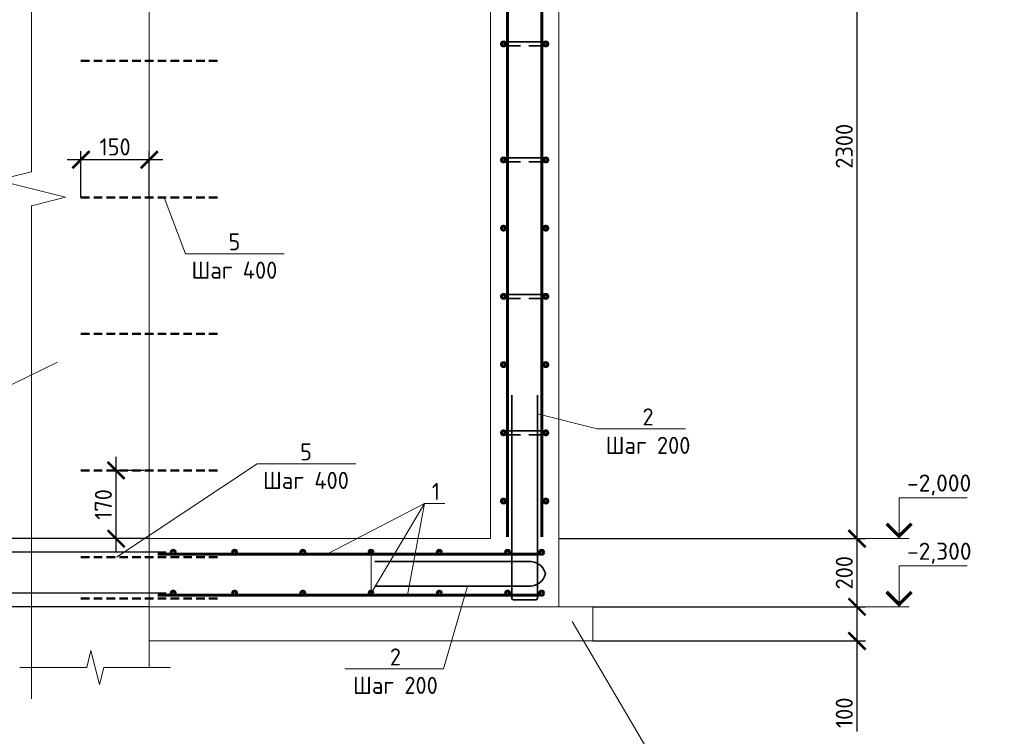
# Model space of a CAD drawing. Header units: millimetres. Extents: x 130535 to 3472113, y -52734 to 121434.
# Tile 21 of 100: x 350462 to 364888, y -3826 to 6676. Entities that reach past the tile are written whole.
import ezdxf
from ezdxf import colors
from ezdxf.entities.mleader import LeaderData, LeaderLine
from ezdxf.math import Vec2, Vec3

# ---------------------------------------------------------------- set-up
doc = ezdxf.new("R2010")
doc.units = ezdxf.units.MM
doc.linetypes.add('DASHED2', pattern=[0.375, 0.25, -0.125])
doc.layers.get('DEFPOINTS').update_dxf_attribs({"color": 1, "lineweight": 0})
for name, color, linetype, lineweight in [('Основная 0.35', 200, 'Continuous', 35), ('Основная 0.60', 142, 'Continuous', 60), ('РАЗМЕРЫ', 1, 'Continuous', 9), ('Разрез жилая часть$0$Отметки', 1, 'Continuous', 20), ('Символы 0.20', 1, 'Continuous', 20), ('Тонкая', 81, 'Continuous', 20), ('Тонкая 0.20', 30, 'Continuous', 20)]:
    doc.layers.add(name, color=color, linetype=linetype, lineweight=lineweight)
doc.styles.add('GOST-2.304_Type-B', font='GOST_Common.ttf')
doc.styles.add('ГОСТ', font='isocpeur.TTF')
doc.dimstyles.new('СПДС', dxfattribs={"dimscale": 100, "dimtxt": 2.5, "dimasz": 2.5, "dimexe": 1.25, "dimexo": 0, "dimtad": 1, "dimdec": 0, "dimtxsty": 'GOST-2.304_Type-B', "dimblk": 'ARCHTICK', "dimcen": 2.5, "dimdle": 2, "dimadec": 0, "dimazin": 2, "dimtfac": 0.75, "dimtdec": 0, "dimtmove": 1, "dimatfit": 3, "dimfxl": 1, "dimtolj": 1, "dimarcsym": 1})

# ---------------------------------------------------------------- blocks, each defined once
blk = doc.blocks.new('_None')
blk = doc.blocks.new('_ArchTick')
at = {"color": 0, "linetype": 'ByBlock', "const_width": 0.15}
blk.add_lwpolyline([(-0.5, -0.5), (0.5, 0.5)], dxfattribs=at)
blk = doc.blocks.new('*D427')
at = {"layer": 'DEFPOINTS', "color": 0, "linetype": 'Continuous', "lineweight": 0, "transparency": 16777216}
for p in [(349717, -1729), (352610, -1729), (352360, -1929)]:
    blk.add_point(p, dxfattribs=at)
at = {"layer": 'РАЗМЕРЫ', "color": 0, "linetype": 'Continuous', "lineweight": -2, "transparency": 16777216}
for p, q in [((349717, -2129), (349717, -1529)), ((352610, -1729), (349592, -1729)), ((352360, -1929), (349592, -1929)), ((349717, -2836), (349717, -1929))]:
    blk.add_line(p, q, dxfattribs=at)
at = {"layer": 'РАЗМЕРЫ', "color": 0, "linetype": 'Continuous', "lineweight": -2, "transparency": 16777216, "xscale": 250, "yscale": 250, "zscale": 250}
for p, rotation in [((349717, -1729), 90), ((349717, -1929), 270)]:
    blk.add_blockref('_ArchTick', p, dxfattribs=dict(at, rotation=rotation))
at = {"layer": 'РАЗМЕРЫ', "color": 0, "linetype": 'Continuous', "lineweight": 0, "transparency": 16777216, "insert": (349530, -2623), "char_height": 250, "attachment_point": 5, "rotation": 90, "style": 'GOST-2.304_Type-B'}
blk.add_mtext('\\A1;50', dxfattribs=at)
blk = doc.blocks.new('*D428')
at = {"layer": 'DEFPOINTS', "color": 0, "linetype": 'Continuous', "lineweight": 0, "transparency": 16777216}
for p in [(349717, -1129), (352610, -1129), (352610, -1729)]:
    blk.add_point(p, dxfattribs=at)
at = {"layer": 'РАЗМЕРЫ', "color": 0, "linetype": 'Continuous', "lineweight": -2, "transparency": 16777216}
for p, q in [((349717, -1929), (349717, -929)), ((352610, -1129), (349592, -1129)), ((352610, -1729), (349592, -1729))]:
    blk.add_line(p, q, dxfattribs=at)
at = {"layer": 'РАЗМЕРЫ', "color": 0, "linetype": 'Continuous', "lineweight": -2, "transparency": 16777216, "xscale": 250, "yscale": 250, "zscale": 250}
for p, rotation in [((349717, -1129), 90), ((349717, -1729), 270)]:
    blk.add_blockref('_ArchTick', p, dxfattribs=dict(at, rotation=rotation))
at = {"layer": 'РАЗМЕРЫ', "color": 0, "linetype": 'Continuous', "lineweight": 0, "transparency": 16777216, "insert": (349530, -1429), "char_height": 250, "attachment_point": 5, "rotation": 90, "style": 'GOST-2.304_Type-B'}
blk.add_mtext('\\A1;100', dxfattribs=at)
blk = doc.blocks.new('*D418')
at = {"layer": 'DEFPOINTS', "color": 0, "linetype": 'Continuous', "lineweight": 0, "transparency": 16777216}
for p in [(349717, -929), (352360, -929), (352610, -1129)]:
    blk.add_point(p, dxfattribs=at)
at = {"layer": 'РАЗМЕРЫ', "color": 0, "linetype": 'Continuous', "lineweight": -2, "transparency": 16777216}
for p, q in [((349717, -8), (349717, -929)), ((349717, -1329), (349717, -729)), ((352360, -929), (349592, -929)), ((352610, -1129), (349592, -1129))]:
    blk.add_line(p, q, dxfattribs=at)
at = {"layer": 'РАЗМЕРЫ', "color": 0, "linetype": 'Continuous', "lineweight": -2, "transparency": 16777216, "xscale": 250, "yscale": 250, "zscale": 250}
for p, rotation in [((349717, -929), 90), ((349717, -1129), 270)]:
    blk.add_blockref('_ArchTick', p, dxfattribs=dict(at, rotation=rotation))
at = {"layer": 'РАЗМЕРЫ', "color": 0, "linetype": 'Continuous', "lineweight": 0, "transparency": 16777216, "insert": (349530, -220), "char_height": 250, "attachment_point": 5, "rotation": 90, "style": 'GOST-2.304_Type-B'}
blk.add_mtext('\\A1;50', dxfattribs=at)
blk = doc.blocks.new('*D422')
at = {"layer": 'DEFPOINTS', "color": 0, "linetype": 'Continuous', "lineweight": 0, "transparency": 16777216}
for p in [(358860, -1929), (362730, -1929), (358860, -2429)]:
    blk.add_point(p, dxfattribs=at)
at = {"layer": 'РАЗМЕРЫ', "color": 0, "linetype": 'Continuous', "lineweight": -2, "transparency": 16777216}
for p, q in [((362730, -2629), (362730, -1729)), ((358860, -1929), (362855, -1929)), ((358860, -2429), (362855, -2429)), ((362730, -3756), (362730, -2429))]:
    blk.add_line(p, q, dxfattribs=at)
at = {"layer": 'РАЗМЕРЫ', "color": 0, "linetype": 'Continuous', "lineweight": -2, "transparency": 16777216, "xscale": 250, "yscale": 250, "zscale": 250}
for p, rotation in [((362730, -1929), 90), ((362730, -2429), 270)]:
    blk.add_blockref('_ArchTick', p, dxfattribs=dict(at, rotation=rotation))
at = {"layer": 'РАЗМЕРЫ', "color": 0, "linetype": 'Continuous', "lineweight": 0, "transparency": 16777216, "insert": (362543, -3481), "char_height": 250, "attachment_point": 5, "rotation": 90, "style": 'GOST-2.304_Type-B'}
blk.add_mtext('\\A1;100', dxfattribs=at)
blk = doc.blocks.new('*D423')
at = {"layer": 'DEFPOINTS', "color": 0, "linetype": 'Continuous', "lineweight": 0, "transparency": 16777216}
for p in [(358360, -929), (362730, -929), (358860, -1929)]:
    blk.add_point(p, dxfattribs=at)
at = {"layer": 'РАЗМЕРЫ', "color": 0, "linetype": 'Continuous', "lineweight": -2, "transparency": 16777216}
for p, q in [((362730, -2129), (362730, -729)), ((358360, -929), (362855, -929)), ((358860, -1929), (362855, -1929))]:
    blk.add_line(p, q, dxfattribs=at)
at = {"layer": 'РАЗМЕРЫ', "color": 0, "linetype": 'Continuous', "lineweight": -2, "transparency": 16777216, "xscale": 250, "yscale": 250, "zscale": 250}
for p, rotation in [((362730, -929), 90), ((362730, -1929), 270)]:
    blk.add_blockref('_ArchTick', p, dxfattribs=dict(at, rotation=rotation))
at = {"layer": 'РАЗМЕРЫ', "color": 0, "linetype": 'Continuous', "lineweight": 0, "transparency": 16777216, "insert": (362543, -1429), "char_height": 250, "attachment_point": 5, "rotation": 90, "style": 'GOST-2.304_Type-B'}
blk.add_mtext('\\A1;200', dxfattribs=at)
blk = doc.blocks.new('*D412')
at = {"layer": 'DEFPOINTS', "color": 0, "linetype": 'Continuous', "lineweight": 0, "transparency": 16777216}
for p in [(358360, 10571), (362730, 10571), (362479, -929)]:
    blk.add_point(p, dxfattribs=at)
at = {"layer": 'РАЗМЕРЫ', "color": 0, "linetype": 'Continuous', "lineweight": -2, "transparency": 16777216}
for p, q in [((362730, -1129), (362730, 10771)), ((358360, 10571), (362855, 10571)), ((362479, -929), (362855, -929))]:
    blk.add_line(p, q, dxfattribs=at)
at = {"layer": 'РАЗМЕРЫ', "color": 0, "linetype": 'Continuous', "lineweight": -2, "transparency": 16777216, "xscale": 250, "yscale": 250, "zscale": 250}
for p, rotation in [((362730, 10571), 90), ((362730, -929), 270)]:
    blk.add_blockref('_ArchTick', p, dxfattribs=dict(at, rotation=rotation))
at = {"layer": 'РАЗМЕРЫ', "color": 0, "linetype": 'Continuous', "lineweight": 0, "transparency": 16777216, "insert": (362543, 4821), "char_height": 250, "attachment_point": 5, "rotation": 90, "style": 'GOST-2.304_Type-B'}
blk.add_mtext('\\A1;2300', dxfattribs=at)
blk = doc.blocks.new('*D454')
at = {"layer": 'DEFPOINTS', "color": 0, "linetype": 'Continuous', "lineweight": 0, "transparency": 16777216}
for p in [(352360, 4625), (351360, 4071), (352360, 4071)]:
    blk.add_point(p, dxfattribs=at)
at = {"layer": 'РАЗМЕРЫ', "color": 0, "linetype": 'Continuous', "lineweight": -2, "transparency": 16777216}
for p, q in [((351160, 4625), (352560, 4625)), ((351360, 4071), (351360, 4750)), ((352360, 4071), (352360, 4750))]:
    blk.add_line(p, q, dxfattribs=at)
at = {"layer": 'РАЗМЕРЫ', "color": 0, "linetype": 'Continuous', "lineweight": -2, "transparency": 16777216, "xscale": 250, "yscale": 250, "zscale": 250, "rotation": 180}
blk.add_blockref('_ArchTick', (351360, 4625), dxfattribs=at)
at = {"layer": 'РАЗМЕРЫ', "color": 0, "linetype": 'Continuous', "lineweight": -2, "transparency": 16777216, "xscale": 250, "yscale": 250, "zscale": 250}
blk.add_blockref('_ArchTick', (352360, 4625), dxfattribs=at)
at = {"layer": 'РАЗМЕРЫ', "color": 0, "linetype": 'Continuous', "lineweight": 0, "transparency": 16777216, "insert": (351860, 4812), "char_height": 250, "attachment_point": 5, "style": 'GOST-2.304_Type-B'}
blk.add_mtext('\\A1;150', dxfattribs=at)
blk = doc.blocks.new('*D523')
at = {"layer": 'DEFPOINTS', "color": 0, "linetype": 'Continuous', "lineweight": 0, "transparency": 16777216}
for p in [(351875, 71), (352287, 71), (352287, -929)]:
    blk.add_point(p, dxfattribs=at)
at = {"layer": 'РАЗМЕРЫ', "color": 0, "linetype": 'Continuous', "lineweight": -2, "transparency": 16777216}
for p, q in [((351875, -1129), (351875, 271)), ((352287, 71), (351750, 71)), ((352287, -929), (351750, -929))]:
    blk.add_line(p, q, dxfattribs=at)
at = {"layer": 'РАЗМЕРЫ', "color": 0, "linetype": 'Continuous', "lineweight": -2, "transparency": 16777216, "xscale": 250, "yscale": 250, "zscale": 250}
for p, rotation in [((351875, 71), 90), ((351875, -929), 270)]:
    blk.add_blockref('_ArchTick', p, dxfattribs=dict(at, rotation=rotation))
at = {"layer": 'РАЗМЕРЫ', "color": 0, "linetype": 'Continuous', "lineweight": 0, "transparency": 16777216, "insert": (351688, -429), "char_height": 250, "attachment_point": 5, "rotation": 90, "style": 'GOST-2.304_Type-B'}
blk.add_mtext('\\A1;170', dxfattribs=at)

msp = doc.modelspace()

# ---------------------------------------------------------------- linework, layer by layer
at = {"linetype": 'DASHED2', "lineweight": 50, "ltscale": 500}
for p, q in [((351360.3, 6071.3), (353360.3, 6071.3)), ((351360.3, 4071.3), (353360.3, 4071.3)), ((351360.3, 2071.3), (353360.3, 2071.3)), ((351360.3, 71.3), (353360.3, 71.3)), ((351360.3, -1198.8), (353360.3, -1198.8)), ((351360.3, -1808.8), (353360.3, -1808.8))]:
    msp.add_line(p, q, dxfattribs=at)
at = {"linetype": 'ByBlock', "lineweight": 20, "ltscale": 0.5}
msp.add_lwpolyline([(350633.5, 11373.7), (350633.5, 4448.7), (350133.5, 4323.7), (351133.5, 4073.7), (350633.5, 3948.7), (350633.5, -3276.3)], dxfattribs=at)
at = {"layer": 'Основная 0.35'}
for p, q in [((358170.3, 6351.2), (357550.3, 6351.2)), ((357550.3, 6291.2), (357800.3, 6291.2)), ((358170.3, 6291.2), (357920.3, 6291.2)), ((358170.3, 4651.2), (357550.3, 4651.2)), ((357550.3, 4591.2), (357800.3, 4591.2)), ((358170.3, 4591.2), (357920.3, 4591.2)), ((358170.3, 2651.2), (357550.3, 2651.2)), ((357550.3, 2591.2), (357800.3, 2591.2)), ((358170.3, 2591.2), (357920.3, 2591.2)), ((357670.3, -1800.8), (357670.3, 1174.2)), ((358050.3, -1800.8), (358050.3, 1174.2)), ((358170.3, 651.2), (357550.3, 651.2)), ((357550.3, 591.2), (357800.3, 591.2)), ((358170.3, 591.2), (357920.3, 591.2)), ((355664.7, -1264.5), (357914.7, -1264.5)), ((355664.7, -1625.1), (357914.7, -1625.1)), ((357695.3, -1825.8), (358025.3, -1825.8))]:
    msp.add_line(p, q, dxfattribs=at)
for centre, radius, start, end in [((357550.3, 6321.2), 30, 90, 270), ((358170.3, 6321.2), 30, 270, 90), ((357550.3, 4621.2), 30, 90, 270), ((358170.3, 4621.2), 30, 270, 90), ((357550.3, 2621.2), 30, 90, 270), ((358170.3, 2621.2), 30, 270, 90), ((357550.3, 621.2), 30, 90, 270), ((358170.3, 621.2), 30, 270, 90), ((357937.3, -1496.5), 233.1, 12.58776, 95.55165), ((357937.3, -1393.1), 233.1, 264.44835, 347.41224), ((357695.3, -1800.8), 25, 180, 270), ((358025.3, -1800.8), 25, 270, 0)]:
    msp.add_arc(centre, radius, start, end, dxfattribs=at)
at = {"layer": 'Основная 0.60'}
for p, q in [((357610.3, -903.8), (357610.3, 10446.2)), ((358110.3, -903.8), (358110.3, 10446.2)), ((358076.6, -1158.8), (352485.3, -1158.8)), ((358076.6, -1758.8), (352485.3, -1758.8))]:
    msp.add_line(p, q, dxfattribs=at)
for centre in [(357550.3, 6321.2), (358170.3, 6321.2), (357550.3, 4621.2), (358170.3, 4621.2), (357550.3, 3621.2), (358170.3, 3621.2), (357550.3, 2621.2), (358170.3, 2621.2), (357550.3, 1621.2), (358170.3, 1621.2), (357550.3, 621.2), (358170.3, 621.2), (357550.3, -378.8), (358170.3, -378.8), (352710.3, -1128.8), (353610.3, -1128.8), (354610.3, -1128.8), (355610.3, -1128.8), (356610.3, -1128.8), (357610.3, -1128.8), (358110.3, -1128.8), (352710.3, -1728.8), (353610.3, -1728.8), (354610.3, -1728.8), (355610.3, -1728.8), (356610.3, -1728.8), (357610.3, -1728.8), (358110.3, -1728.8)]:
    msp.add_circle(centre, 30, dxfattribs=at)
at = {"layer": 'РАЗМЕРЫ', "linetype": 'Continuous', "lineweight": 0}
for p, q in [((356391.9, -412.9), (354960.2, -1158.8)), ((356391.9, -412.9), (356142.3, -1758.8)), ((350633.5, -928.8), (352360.3, -928.8))]:
    msp.add_line(p, q, dxfattribs=at)
at = {"layer": 'Символы 0.20'}
msp.add_line((358921, 679.9), (359021, 679.9), dxfattribs=at)
at = {"layer": 'Символы 0.20', "color": 1, "linetype": 'Continuous', "lineweight": 20, "ltscale": 100}
for p, q in [((363345.3, -328.8), (364345.3, -328.8)), ((362479.2, -928.8), (363345.3, -928.8)), ((363345.3, -1328.8), (364345.3, -1328.8)), ((362479.2, -1928.8), (363345.3, -1928.8))]:
    msp.add_line(p, q, dxfattribs=at)
at = {"layer": 'Символы 0.20', "color": 1, "linetype": 'Continuous', "lineweight": 20, "ltscale": 10000}
for p, q in [((363495.3, -928.8), (363195.3, -928.8)), ((363495.3, -1928.8), (363195.3, -1928.8))]:
    msp.add_line(p, q, dxfattribs=at)
at = {"layer": 'Символы 0.20'}
for points in [[(358050.3, 897.6), (358921, 679.9)], [(359021, 679.9), (360215.6, 679.9)]]:
    msp.add_lwpolyline(points, dxfattribs=at)
at = {"layer": 'Символы 0.20', "color": 1, "linetype": 'Continuous', "lineweight": 20, "ltscale": 10000}
for points in [[(363345.3, -928.8), (363345.3, -328.8)], [(363345.3, -1928.8), (363345.3, -1328.8)]]:
    msp.add_lwpolyline(points, dxfattribs=at)
at = {"layer": 'Символы 0.20', "color": 1, "linetype": 'Continuous', "lineweight": 20, "ltscale": 10000, "const_width": 50}
for points in [[(363162.9, -711.1), (363345.3, -893.4), (363527.6, -711.1)], [(363162.9, -1711.1), (363345.3, -1893.4), (363527.6, -1711.1)]]:
    msp.add_lwpolyline(points, dxfattribs=at)
at = {"layer": 'Тонкая'}
msp.add_lwpolyline([(350464.7, -2817.4), (350614.7, -2817.4), (351444.3, -2817.4), (351506.8, -2567.4), (351631.8, -3067.4), (351694.3, -2817.4), (352523.8, -2817.4), (352673.8, -2817.4)], dxfattribs=at)
at = {"layer": 'Тонкая 0.20'}
for p, q in [((352360.3, 11123.7), (352360.3, -2817.4)), ((357360.3, -903.8), (357360.3, 10571.2)), ((358360.3, 10571.2), (358360.3, -903.8)), ((357360.3, -928.8), (357360.3, 5235.8)), ((358360.3, 5235.8), (358360.3, -1928.8)), ((352360.3, -1928.8), (352360.3, -928.8)), ((352360.3, -928.8), (357360.3, -928.8)), ((358860.3, -1928.8), (352360.3, -1928.8)), ((358860.3, -1928.8), (358860.3, -2428.8)), ((359860.3, -1928.8), (360360.3, -1928.8)), ((358860.3, -2428.8), (352360.3, -2428.8))]:
    msp.add_line(p, q, dxfattribs=at)

# ---------------------------------------------------------------- texts
at = {"insert": (153574.3, 18462.6), "char_height": 330, "attachment_point": 1, "style": 'ГОСТ'}
msp.add_mtext_dynamic_manual_height_columns('\\pi10055.14148;{\\H1.5152x;\\P\\pi7542.56108;Общие указания\\P\\pi1650;}1.^IРабочая документация разработана в соответствии с заданием на проектирование, требованиями действующих технических регламентов, стандартов, сводов правил и других документов, содержащих установленные требования.\\P2.^IРабочая документация выполнена в соответствии со следующими нормативными и техническими документами:\\P-^IСП 20.13330.2016 "Нагрузки и Воздействия";\\P-^IСП 63.13330.2012 "Бетонные и железобетонные конструкции. Основные положения";\\P-^IСП 22.13330.2016 "Основания зданий и сооружений";\\P-^IСП 45.13330.2012 "Земляные сооружения, основания и фундаменты".\\P3.   За относительную отметку 0,000 принята отметка чистого пола первого этажа.\\P4.^IПеречень видов работ, для которых необходимо составлять акты освидетельствования скрытых работ:\\P-^Iармирование конструкций;\\P-^Iосвидетельствование опалубки перед бетонированием;\\P-^Iвыполнение сварочных работ;\\P-^Iотбор контрольных проб бетона;\\P-^Iсоответствие законченных железобетонных конструкций проекту с отображением качества работ;\\P-^Iустройство монолитных конструкций, выполняемых в зимнее время;  \\P\\pi0;        -    устройство гидроизоляции;\\P\\pi1650;-^Iуплотнение грунтов и обратную засыпку.\\PЗапрещается выполнение последующих работ при отсутствии актов освидетельствования предшествующих скрытых работ во всех случаях.\\P\\pi0;        5. Проект рассчитан на производство работ в период положительных температур. В случае выполнения работ при отрицательных температурах необходимо выполнять требования СНиП часть 3 по производству работ и ППР.\\P        6. При минимальной температуре воздуха до минус 15°С допускается:\\P\\pi1650;-выдерживание бетона в конструкции методом термоса, при предварительном разогреве бетонной смеси;\\P -форсированный электроразогрев бетона в конструкции с повторным уплотнением.\\PПри минимальной температуре воздуха до минус 25°С допускается:\\P -обогрев бетона в греющей опалубке с помощью низкотемпературных электронагревателей;\\P -электродный сквозной прогрев бетона;\\P -электрообогрев с помощью греющего провода.', width=18460.283, gutter_width=5800, heights=[33815.2], dxfattribs=at)
at = {"layer": 'Разрез жилая часть$0$Отметки', "linetype": 'Continuous', "lineweight": 25, "ltscale": 100, "style": 'ГОСТ'}
for s, p in [('-2,000', (363462.8, -238.8)), ('-2,300', (363462.8, -1238.8))]:
    msp.add_text(s, height=250, dxfattribs=at).set_placement(p)
at = {"layer": 'Символы 0.20', "insert": (359668.1, 979.9), "char_height": 250, "attachment_point": 2, "style": 'GOST-2.304_Type-B'}
msp.add_mtext('2\\PШаг 200', dxfattribs=at)

# ---------------------------------------------------------------- dimensions: what is measured, and where the dimension line sits
at = {"layer": 'РАЗМЕРЫ', "color": 3, "linetype": 'Continuous', "lineweight": 0}
for base, p1, p2, picture, middle in [((362730.1, 10571.2), (362479.2, -928.8), (358360.3, 10571.2), '*D412', (362542.6, 4821.2)), ((362730.1, -928.8), (358860.3, -1928.8), (358360.3, -928.8), '*D423', (362542.6, -1428.8))]:
    dim = msp.add_linear_dim(base=base, p1=p1, p2=p2, angle=90, dimstyle='СПДС', override={"dimlfac": 0.2}, dxfattribs=at)
    dim.commit()
    dim.dimension.update_dxf_attribs({"geometry": picture, "text_midpoint": middle})
at = {"layer": 'РАЗМЕРЫ', "linetype": 'Continuous', "lineweight": 0}
dim = msp.add_linear_dim(base=(352360.3, 4624.9), p1=(351360.3, 4071.3), p2=(352360.3, 4071.3), text='150', dimstyle='СПДС', dxfattribs=at)
dim.commit()
dim.dimension.update_dxf_attribs({"geometry": '*D454', "text_midpoint": (351860.3, 4812.4)})
at = {"layer": 'РАЗМЕРЫ', "color": 3, "linetype": 'Continuous', "lineweight": 0}
for base, p1, p2, text, picture, middle in [((351875.2, 71.3), (352286.7, -928.8), (352286.7, 71.3), '170', '*D523', (351687.7, -428.7)), ((349717.2, -1128.8), (352610.3, -1728.8), (352610.3, -1128.8), '100', '*D428', (349529.7, -1428.8))]:
    dim = msp.add_linear_dim(base=base, p1=p1, p2=p2, angle=90, text=text, dimstyle='СПДС', override={"dimlfac": 0.2}, dxfattribs=at)
    dim.commit()
    dim.dimension.update_dxf_attribs({"geometry": picture, "text_midpoint": middle})
for base, p1, p2, picture, middle in [((349717.2, -928.8), (352610.3, -1128.8), (352360.3, -928.8), '*D418', (349698.4, -220.3)), ((349717.2, -1728.8), (352360.3, -1928.8), (352610.3, -1728.8), '*D427', (349768.8, -2623.4))]:
    dim = msp.add_linear_dim(base=base, p1=p1, p2=p2, angle=90, text='50', dimstyle='СПДС', override={"dimlfac": 0.2}, dxfattribs=at)
    dim.commit()
    dim.dimension.update_dxf_attribs({"geometry": picture, "text_midpoint": middle, "dimtype": 160})
dim = msp.add_linear_dim(base=(362730.1, -1928.8), p1=(358860.3, -2428.8), p2=(358860.3, -1928.8), angle=90, dimstyle='СПДС', override={"dimlfac": 0.2}, dxfattribs=at)
dim.commit()
dim.dimension.update_dxf_attribs({"geometry": '*D422', "text_midpoint": (362974.1, -3481.1), "dimtype": 160})

# ---------------------------------------------------------------- leaders
at = {"layer": 'Символы 0.20'}
ml = msp.add_multileader_mtext('Standard', dxfattribs=at)
ml.set_content('5\\PШаг 400', color=256, style='GOST-2.304_Type-B')
ml.set_leader_properties(color=256, linetype='ByLayer', lineweight=-1)
ml.set_arrow_properties(name='NONE')
ml.build(insert=Vec2(0, 0))
ml.multileader.update_dxf_attribs({"text_left_attachment_type": 6, "text_right_attachment_type": 6, "dogleg_length": 1, "arrow_head_size": 18, "scale": 20})
ctx = ml.context
ctx.base_point, ctx.scale, ctx.char_height, ctx.arrow_head_size, ctx.landing_gap_size, ctx.plane_origin = Vec3(352993.7, 3246.7), 20, 250, 18, 9, Vec3(352143, 3371.3)
ctx.left_attachment, ctx.right_attachment, ctx.text_align_type = 6, 6, 1
notes = []
notes.append((ctx, [(0, (1, 1, 0), (352893.7, 3246.7), (1, 0), 100, [(0, [(352577.9, 4071.3)], 0, [])])]))
ctx.mtext.insert, ctx.mtext.alignment, ctx.mtext.flow_direction = Vec3(353608, 3546.7), 2, 5
ml = msp.add_multileader_mtext('Standard', dxfattribs=at)
ml.set_content('Ж.б. стена', color=256, style='GOST-2.304_Type-B')
ml.set_leader_properties(color=256, linetype='ByLayer', lineweight=-1)
ml.set_arrow_properties(name='NONE')
ml.build(insert=Vec2(0, 0))
ml.multileader.update_dxf_attribs({"text_left_attachment_type": 6, "text_right_attachment_type": 6, "dogleg_length": 1, "arrow_head_size": 18, "scale": 20})
ctx = ml.context
ctx.base_point, ctx.scale, ctx.char_height, ctx.arrow_head_size, ctx.landing_gap_size, ctx.plane_origin = Vec3(347971.9, 980.8), 20, 250, 18, 9, Vec3(350004.5, 673.1)
ctx.left_attachment, ctx.right_attachment = 6, 6
notes.append((ctx, [(0, (1, 1, 0), (349625.5, 980.8), (-1, 0), 100, [(0, [(351015.2, 1658.5)], 0, [])])]))
ctx.mtext.insert, ctx.mtext.flow_direction = Vec3(347980.9, 1280.8), 5
ml = msp.add_multileader_mtext('Standard', dxfattribs=at)
ml.set_content('5\\PШаг 400', color=256, style='GOST-2.304_Type-B')
ml.set_leader_properties(color=256, linetype='ByLayer', lineweight=-1)
ml.set_arrow_properties(name='NONE')
ml.build(insert=Vec2(0, 0))
ml.multileader.update_dxf_attribs({"text_left_attachment_type": 6, "text_right_attachment_type": 6, "dogleg_length": 1, "arrow_head_size": 18, "scale": 20})
ctx = ml.context
ctx.base_point, ctx.scale, ctx.char_height, ctx.arrow_head_size, ctx.landing_gap_size, ctx.plane_origin = Vec3(354042.1, 166.5), 20, 250, 18, 9, Vec3(353191.4, 291.1)
ctx.left_attachment, ctx.right_attachment, ctx.text_align_type = 6, 6, 1
notes.append((ctx, [(0, (1, 1, 0), (353942.1, 166.5), (1, 0), 100, [(0, [(351878.7, -1198.8)], 0, [])])]))
ctx.mtext.insert, ctx.mtext.alignment, ctx.mtext.flow_direction = Vec3(354656.4, 466.5), 2, 5
ml = msp.add_multileader_mtext('Standard', dxfattribs=at)
ml.set_content('1', color=256, style='GOST-2.304_Type-B')
ml.set_leader_properties(color=256, linetype='ByLayer', lineweight=-1)
ml.set_arrow_properties(name='NONE')
ml.build(insert=Vec2(0, 0))
ml.multileader.update_dxf_attribs({"text_left_attachment_type": 6, "text_right_attachment_type": 6, "dogleg_length": 1, "arrow_head_size": 18, "scale": 20})
ctx = ml.context
ctx.base_point, ctx.scale, ctx.char_height, ctx.arrow_head_size, ctx.landing_gap_size, ctx.plane_origin = Vec3(356491.9, -412.9), 20, 250, 18, 9, Vec3(355743.6, 3741.2)
ctx.left_attachment, ctx.right_attachment = 6, 6
notes.append((ctx, [(0, (1, 1, 0), (356391.9, -412.9), (1, 0), 100, [(1, [(355610.3, -1128.8), (355610.3, -1728.8)], 0, [])])]))
ctx.mtext.insert, ctx.mtext.width, ctx.mtext.flow_direction = Vec3(356500.9, -112.9), 28.429, 5
ml = msp.add_multileader_mtext('Standard', dxfattribs=at)
ml.set_content('2\\PШаг 200', color=256, style='GOST-2.304_Type-B')
ml.set_leader_properties(color=256, linetype='ByLayer', lineweight=-1)
ml.set_arrow_properties(name='NONE')
ml.build(insert=Vec2(0, 0))
ml.multileader.update_dxf_attribs({"text_left_attachment_type": 6, "text_right_attachment_type": 6, "dogleg_length": 1, "arrow_head_size": 18, "scale": 20})
ctx = ml.context
ctx.base_point, ctx.scale, ctx.char_height, ctx.arrow_head_size, ctx.landing_gap_size, ctx.plane_origin = Vec3(355365.5, -2837.4), 20, 250, 18, 9, Vec3(350275.9, 1495.8)
ctx.left_attachment, ctx.right_attachment, ctx.text_align_type = 6, 6, 1
notes.append((ctx, [(1, (1, 1, 0), (356669.1, -2837.4), (-1, 0), 100, [(0, [(357022.2, -1625.1)], 0, [])])]))
ctx.mtext.insert, ctx.mtext.alignment, ctx.mtext.flow_direction = Vec3(355967.3, -2537.4), 2, 5
ml = msp.add_multileader_mtext('Standard', dxfattribs=at)
ml.set_content('Подготовка\\Pбетон В7,5', color=256, style='GOST-2.304_Type-B')
ml.set_leader_properties(color=256, linetype='ByLayer', lineweight=-1)
ml.set_arrow_properties(name='NONE')
ml.build(insert=Vec2(0, 0))
ml.multileader.update_dxf_attribs({"text_left_attachment_type": 6, "text_right_attachment_type": 6, "dogleg_length": 1, "arrow_head_size": 18, "scale": 20})
ctx = ml.context
ctx.base_point, ctx.scale, ctx.char_height, ctx.arrow_head_size, ctx.landing_gap_size, ctx.plane_origin = Vec3(359908, -4269.3), 20, 250, 18, 9, Vec3(358569.2, -447.3)
ctx.left_attachment, ctx.right_attachment, ctx.text_align_type = 6, 6, 1
notes.append((ctx, [(1, (1, 1, 0), (359808, -4269.3), (1, 0), 100, [(0, [(358555.9, -2146)], 0, [])])]))
ctx.mtext.insert, ctx.mtext.alignment, ctx.mtext.flow_direction = Vec3(360817, -3969.3), 2, 5
for ctx, leaders in notes:
    for number, flags, end, landing, length, lines in leaders:
        leader = LeaderData()
        leader.index, (leader.has_last_leader_line, leader.has_dogleg_vector, leader.attachment_direction) = number, flags
        leader.last_leader_point, leader.dogleg_vector, leader.dogleg_length = Vec3(end), Vec3(landing), length
        for number, points, colour, breaks in lines:
            line = LeaderLine()
            line.index, line.vertices, line.color, line.breaks = number, Vec3.list(points), colors.encode_raw_color(colour), breaks
            leader.lines.append(line)
        ctx.leaders.append(leader)

doc.saveas('drawing.dxf')
